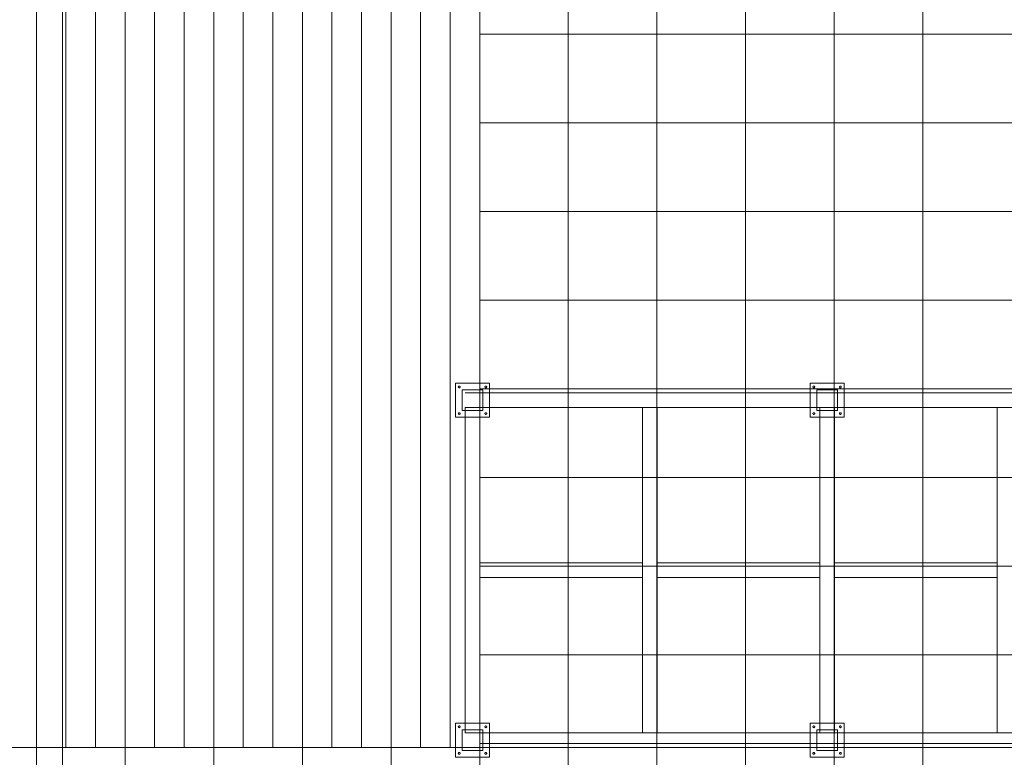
# Model space of a CAD drawing. Extents: x -620 to 300, y 62 to 1112.
# Tile 22 of 88: x -297 to -164, y 263 to 363. Entities that reach past the tile are written whole.
import ezdxf
from ezdxf.lldxf.tags import DXFTag

# ---------------------------------------------------------------- set-up
doc = ezdxf.new("R2010")
doc.units = 0
doc.layers.get('0').update_dxf_attribs({"lineweight": 13})
for name, color, linetype, lineweight in [('60- 61 allgemeine Ausstattung- 4 Terrassen', 7, 'Continuous', 9), ('70 -71 Achsen- 1 Gebäudeachsen', 7, 'STRICHPUNKT2-A06G9RP48I', 18), ('Keine-1', 7, 'Continuous', 15)]:
    doc.layers.add(name, color=color, linetype=linetype, lineweight=lineweight)
tags = doc.linetypes.add('grob-A06G9RP38I', pattern=[14, 3, -8, 3]).pattern_tags.tags
tags[8:9] = [DXFTag(74, 4), DXFTag(75, 0), DXFTag(340, '0'), DXFTag(46, 0.0), DXFTag(50, 0.0), DXFTag(44, 0.0), DXFTag(45, 0.0)]
tags[6:7] = [DXFTag(74, 4), DXFTag(75, 0), DXFTag(340, '0'), DXFTag(46, 0.0), DXFTag(50, 0.0), DXFTag(44, 0.0), DXFTag(45, 0.0)]
tags[4:5] = [DXFTag(74, 4), DXFTag(75, 0), DXFTag(340, '0'), DXFTag(46, 0.0), DXFTag(50, 0.0), DXFTag(44, 0.0), DXFTag(45, 0.0)]
tags = doc.linetypes.add('STRICHPUNKT2-A06G9RP48I', pattern=[12.7, 6.35, -3.175, 0, -3.175]).pattern_tags.tags
tags[10:11] = [DXFTag(74, 4), DXFTag(75, 0), DXFTag(340, '0'), DXFTag(46, 0.0), DXFTag(50, 0.0), DXFTag(44, 0.0), DXFTag(45, 0.0)]
tags[8:9] = [DXFTag(74, 4), DXFTag(75, 0), DXFTag(340, '0'), DXFTag(46, 0.0), DXFTag(50, 0.0), DXFTag(44, 0.0), DXFTag(45, 0.0)]
tags[6:7] = [DXFTag(74, 4), DXFTag(75, 0), DXFTag(340, '0'), DXFTag(46, 0.0), DXFTag(50, 0.0), DXFTag(44, 0.0), DXFTag(45, 0.0)]
tags[4:5] = [DXFTag(74, 4), DXFTag(75, 0), DXFTag(340, '0'), DXFTag(46, 0.0), DXFTag(50, 0.0), DXFTag(44, 0.0), DXFTag(45, 0.0)]

# ---------------------------------------------------------------- blocks, each defined once
blk = doc.blocks.new('Referenz-A06G9RP68I')
at = {"layer": '60- 61 allgemeine Ausstattung- 4 Terrassen', "color": 0, "lineweight": -2}
for p, q in [((-222.73, 214.03), (-222.73, 450.23)), ((-210.73, 214.03), (-210.73, 450.23)), ((-198.73, 214.03), (-198.73, 450.23)), ((-186.73, 214.03), (-186.73, 450.23)), ((-174.73, 214.03), (-174.73, 450.23)), ((-294.73, 264.03), (-294.73, 420.03)), ((-290.73, 264.03), (-290.73, 420.03)), ((-286.73, 264.03), (-286.73, 420.03)), ((-282.73, 264.03), (-282.73, 420.03)), ((-278.73, 264.03), (-278.73, 420.03)), ((-274.73, 264.03), (-274.73, 420.03)), ((-270.73, 264.03), (-270.73, 420.03)), ((-266.73, 264.03), (-266.73, 420.03)), ((-262.73, 264.03), (-262.73, 420.03)), ((-258.73, 264.03), (-258.73, 420.03)), ((-254.73, 264.03), (-254.73, 420.03)), ((-250.73, 264.03), (-250.73, 420.03)), ((-246.73, 264.03), (-246.73, 420.03)), ((-242.73, 264.03), (-242.73, 420.03)), ((-238.73, 264.03), (-238.73, 420.03)), ((-234.73, 264.03), (-234.73, 420.03)), ((-234.7, 420.03), (-234.7, 264.03)), ((-234.7, 360.58), (44.45, 360.58)), ((-234.7, 348.58), (44.45, 348.58)), ((-234.7, 336.58), (44.45, 336.58)), ((-234.7, 324.58), (44.45, 324.58)), ((-237.1, 312.43), (-234.3, 312.43)), ((-237.1, 309.63), (-237.1, 312.43)), ((-234.7, 312.58), (44.45, 312.58)), ((-234.3, 312.43), (-234.3, 309.63)), ((-189.1, 312.43), (-186.3, 312.43)), ((-189.1, 309.63), (-189.1, 312.43)), ((-186.3, 312.43), (-186.3, 309.63)), ((-234.3, 309.63), (-237.1, 309.63)), ((-186.3, 309.63), (-189.1, 309.63)), ((-234.7, 300.58), (44.45, 300.58)), ((-234.7, 288.58), (44.45, 288.58)), ((-234.7, 276.58), (44.45, 276.58)), ((-237.1, 266.43), (-234.3, 266.43)), ((-237.1, 263.63), (-237.1, 266.43)), ((-234.3, 266.43), (-234.3, 263.63)), ((-189.1, 266.43), (-186.3, 266.43)), ((-189.1, 263.63), (-189.1, 266.43)), ((-186.3, 266.43), (-186.3, 263.63)), ((-234.7, 264.03), (-354.7, 264.03)), ((-294.73, 214.03), (-294.73, 264.03)), ((-282.73, 214.03), (-282.73, 264.03)), ((-270.73, 214.03), (-270.73, 264.03)), ((-258.73, 214.03), (-258.73, 264.03)), ((-246.73, 214.03), (-246.73, 264.03)), ((-234.73, 214.03), (-234.73, 264.03)), ((-234.7, 264.58), (44.45, 264.58)), ((-234.3, 263.63), (-237.1, 263.63)), ((-186.3, 263.63), (-189.1, 263.63))]:
    blk.add_line(p, q, dxfattribs=at)
at = {"layer": '60- 61 allgemeine Ausstattung- 4 Terrassen', "color": 0, "linetype": 'grob-A06G9RP38I', "lineweight": -2, "ltscale": 0.13}
for p, q in [((2.9, 312.03), (-236.7, 312.03)), ((-236.7, 310.03), (-236.7, 266.03)), ((-236.7, 310.03), (2.9, 310.03)), ((-234.7, 310.03), (-234.7, 266.03)), ((-212.7, 310.03), (-212.7, 266.03)), ((-210.7, 310.03), (-210.7, 266.03)), ((-188.7, 310.03), (-188.7, 266.03)), ((-186.7, 310.03), (-186.7, 266.03)), ((-164.7, 310.03), (-164.7, 266.03)), ((-212.7, 289.03), (-234.7, 289.03)), ((-188.7, 289.03), (-210.7, 289.03)), ((-164.7, 289.03), (-186.7, 289.03)), ((-212.7, 287.03), (-234.7, 287.03)), ((-188.7, 287.03), (-210.7, 287.03)), ((-164.7, 287.03), (-186.7, 287.03)), ((-236.7, 266.03), (2.9, 266.03)), ((-236.7, 264.03), (2.9, 264.03))]:
    blk.add_line(p, q, dxfattribs=at)
at = {"layer": '70 -71 Achsen- 1 Gebäudeachsen', "color": 0, "linetype": 'STRICHPUNKT2-A06G9RP48I', "lineweight": -2, "ltscale": 0.13}
blk.add_line((-291.18, 1084.55), (-291.18, 85.11), dxfattribs=at)
at = {"layer": 'Keine-1', "color": 0, "linetype": 'grob-A06G9RP38I', "lineweight": -2, "ltscale": 0.13}
for p, q in [((-238, 313.33), (-233.4, 313.33)), ((-238, 308.73), (-238, 313.33)), ((-233.4, 313.33), (-233.4, 308.73)), ((-190, 313.33), (-185.4, 313.33)), ((-190, 308.73), (-190, 313.33)), ((-185.4, 313.33), (-185.4, 308.73)), ((-237.62, 312.85), (-237.61, 312.86)), ((-237.62, 312.83), (-237.62, 312.85)), ((-237.62, 312.82), (-237.62, 312.83)), ((-237.61, 312.81), (-237.62, 312.82)), ((-237.61, 312.88), (-237.6, 312.89)), ((-237.61, 312.87), (-237.61, 312.88)), ((-237.61, 312.86), (-237.61, 312.87)), ((-237.61, 312.8), (-237.61, 312.81)), ((-237.61, 312.79), (-237.61, 312.8)), ((-237.6, 312.78), (-237.61, 312.79)), ((-237.6, 312.9), (-237.59, 312.91)), ((-237.6, 312.89), (-237.6, 312.9)), ((-237.6, 312.77), (-237.6, 312.78)), ((-237.59, 312.76), (-237.6, 312.77)), ((-237.59, 312.91), (-237.58, 312.92)), ((-237.58, 312.75), (-237.59, 312.76)), ((-237.58, 312.92), (-237.57, 312.93)), ((-237.57, 312.74), (-237.58, 312.75)), ((-237.57, 312.93), (-237.56, 312.93)), ((-237.56, 312.73), (-237.57, 312.74)), ((-237.56, 312.93), (-237.55, 312.94)), ((-237.55, 312.73), (-237.56, 312.73)), ((-237.55, 312.94), (-237.54, 312.95)), ((-237.54, 312.72), (-237.55, 312.73)), ((-237.54, 312.95), (-237.53, 312.95)), ((-237.53, 312.72), (-237.54, 312.72)), ((-237.53, 312.95), (-237.52, 312.95)), ((-237.52, 312.72), (-237.53, 312.72)), ((-237.52, 312.95), (-237.51, 312.95)), ((-237.51, 312.71), (-237.52, 312.72)), ((-237.51, 312.95), (-237.5, 312.95)), ((-237.5, 312.71), (-237.51, 312.71)), ((-237.5, 312.95), (-237.49, 312.95)), ((-237.49, 312.71), (-237.5, 312.71)), ((-237.49, 312.95), (-237.47, 312.95)), ((-237.47, 312.72), (-237.49, 312.71)), ((-237.47, 312.95), (-237.46, 312.95)), ((-237.46, 312.72), (-237.47, 312.72)), ((-237.46, 312.95), (-237.45, 312.95)), ((-237.45, 312.72), (-237.46, 312.72)), ((-237.45, 312.95), (-237.44, 312.94)), ((-237.44, 312.73), (-237.45, 312.72)), ((-237.44, 312.94), (-237.43, 312.93)), ((-237.43, 312.73), (-237.44, 312.73)), ((-237.43, 312.93), (-237.42, 312.93)), ((-237.42, 312.74), (-237.43, 312.73)), ((-237.42, 312.93), (-237.41, 312.92)), ((-237.41, 312.75), (-237.42, 312.74)), ((-237.41, 312.92), (-237.4, 312.91)), ((-237.4, 312.76), (-237.41, 312.75)), ((-237.4, 312.91), (-237.4, 312.9)), ((-237.4, 312.9), (-237.39, 312.89)), ((-237.39, 312.78), (-237.4, 312.77)), ((-237.4, 312.77), (-237.4, 312.76)), ((-237.39, 312.89), (-237.39, 312.88)), ((-237.39, 312.88), (-237.38, 312.87)), ((-237.38, 312.8), (-237.39, 312.79)), ((-237.39, 312.79), (-237.39, 312.78)), ((-237.38, 312.87), (-237.38, 312.86)), ((-237.38, 312.86), (-237.38, 312.85)), ((-237.38, 312.85), (-237.38, 312.83)), ((-237.38, 312.83), (-237.38, 312.82)), ((-237.38, 312.82), (-237.38, 312.81)), ((-237.38, 312.81), (-237.38, 312.8)), ((-234.02, 312.85), (-234.01, 312.86)), ((-234.02, 312.83), (-234.02, 312.85)), ((-234.02, 312.82), (-234.02, 312.83)), ((-234.01, 312.81), (-234.02, 312.82)), ((-234.01, 312.88), (-234, 312.89)), ((-234.01, 312.87), (-234.01, 312.88)), ((-234.01, 312.86), (-234.01, 312.87)), ((-234.01, 312.8), (-234.01, 312.81)), ((-234.01, 312.79), (-234.01, 312.8)), ((-234, 312.78), (-234.01, 312.79)), ((-234, 312.9), (-233.99, 312.91)), ((-234, 312.89), (-234, 312.9)), ((-234, 312.77), (-234, 312.78)), ((-233.99, 312.76), (-234, 312.77)), ((-233.99, 312.91), (-233.98, 312.92)), ((-233.98, 312.75), (-233.99, 312.76)), ((-233.98, 312.92), (-233.97, 312.93)), ((-233.97, 312.74), (-233.98, 312.75)), ((-233.97, 312.93), (-233.96, 312.93)), ((-233.96, 312.73), (-233.97, 312.74)), ((-233.96, 312.93), (-233.95, 312.94)), ((-233.95, 312.73), (-233.96, 312.73)), ((-233.95, 312.94), (-233.94, 312.95)), ((-233.94, 312.72), (-233.95, 312.73)), ((-233.94, 312.95), (-233.93, 312.95)), ((-233.93, 312.72), (-233.94, 312.72)), ((-233.93, 312.95), (-233.92, 312.95)), ((-233.92, 312.72), (-233.93, 312.72)), ((-233.92, 312.95), (-233.91, 312.95)), ((-233.91, 312.71), (-233.92, 312.72)), ((-233.91, 312.95), (-233.9, 312.95)), ((-233.9, 312.71), (-233.91, 312.71)), ((-233.9, 312.95), (-233.89, 312.95)), ((-233.89, 312.71), (-233.9, 312.71)), ((-233.89, 312.95), (-233.87, 312.95)), ((-233.87, 312.72), (-233.89, 312.71)), ((-233.87, 312.95), (-233.86, 312.95)), ((-233.86, 312.72), (-233.87, 312.72)), ((-233.86, 312.95), (-233.85, 312.95)), ((-233.85, 312.72), (-233.86, 312.72)), ((-233.85, 312.95), (-233.84, 312.94)), ((-233.84, 312.73), (-233.85, 312.72)), ((-233.84, 312.94), (-233.83, 312.93)), ((-233.83, 312.73), (-233.84, 312.73)), ((-233.83, 312.93), (-233.82, 312.93)), ((-233.82, 312.74), (-233.83, 312.73)), ((-233.82, 312.93), (-233.81, 312.92)), ((-233.81, 312.75), (-233.82, 312.74)), ((-233.81, 312.92), (-233.8, 312.91)), ((-233.8, 312.76), (-233.81, 312.75)), ((-233.8, 312.91), (-233.8, 312.9)), ((-233.8, 312.9), (-233.79, 312.89)), ((-233.79, 312.78), (-233.8, 312.77)), ((-233.8, 312.77), (-233.8, 312.76)), ((-233.79, 312.89), (-233.79, 312.88)), ((-233.79, 312.88), (-233.78, 312.87)), ((-233.78, 312.8), (-233.79, 312.79)), ((-233.79, 312.79), (-233.79, 312.78)), ((-233.78, 312.87), (-233.78, 312.86)), ((-233.78, 312.86), (-233.78, 312.85)), ((-233.78, 312.85), (-233.78, 312.83)), ((-233.78, 312.83), (-233.78, 312.82)), ((-233.78, 312.82), (-233.78, 312.81)), ((-233.78, 312.81), (-233.78, 312.8)), ((-189.62, 312.85), (-189.61, 312.86)), ((-189.62, 312.83), (-189.62, 312.85)), ((-189.62, 312.82), (-189.62, 312.83)), ((-189.61, 312.81), (-189.62, 312.82)), ((-189.61, 312.88), (-189.6, 312.89)), ((-189.61, 312.87), (-189.61, 312.88)), ((-189.61, 312.86), (-189.61, 312.87)), ((-189.61, 312.8), (-189.61, 312.81)), ((-189.61, 312.79), (-189.61, 312.8)), ((-189.6, 312.78), (-189.61, 312.79)), ((-189.6, 312.9), (-189.59, 312.91)), ((-189.6, 312.89), (-189.6, 312.9)), ((-189.6, 312.77), (-189.6, 312.78)), ((-189.59, 312.76), (-189.6, 312.77)), ((-189.59, 312.91), (-189.58, 312.92)), ((-189.58, 312.75), (-189.59, 312.76)), ((-189.58, 312.92), (-189.57, 312.93)), ((-189.57, 312.74), (-189.58, 312.75)), ((-189.57, 312.93), (-189.56, 312.93)), ((-189.56, 312.73), (-189.57, 312.74)), ((-189.56, 312.93), (-189.55, 312.94)), ((-189.55, 312.73), (-189.56, 312.73)), ((-189.55, 312.94), (-189.54, 312.95)), ((-189.54, 312.72), (-189.55, 312.73)), ((-189.54, 312.95), (-189.53, 312.95)), ((-189.53, 312.72), (-189.54, 312.72)), ((-189.53, 312.95), (-189.52, 312.95)), ((-189.52, 312.72), (-189.53, 312.72)), ((-189.52, 312.95), (-189.51, 312.95)), ((-189.51, 312.71), (-189.52, 312.72)), ((-189.51, 312.95), (-189.5, 312.95)), ((-189.5, 312.71), (-189.51, 312.71)), ((-189.5, 312.95), (-189.49, 312.95)), ((-189.49, 312.71), (-189.5, 312.71)), ((-189.49, 312.95), (-189.47, 312.95)), ((-189.47, 312.72), (-189.49, 312.71)), ((-189.47, 312.95), (-189.46, 312.95)), ((-189.46, 312.72), (-189.47, 312.72)), ((-189.46, 312.95), (-189.45, 312.95)), ((-189.45, 312.72), (-189.46, 312.72)), ((-189.45, 312.95), (-189.44, 312.94)), ((-189.44, 312.73), (-189.45, 312.72)), ((-189.44, 312.94), (-189.43, 312.93)), ((-189.43, 312.73), (-189.44, 312.73)), ((-189.43, 312.93), (-189.42, 312.93)), ((-189.42, 312.74), (-189.43, 312.73)), ((-189.42, 312.93), (-189.41, 312.92)), ((-189.41, 312.75), (-189.42, 312.74)), ((-189.41, 312.92), (-189.4, 312.91)), ((-189.4, 312.76), (-189.41, 312.75)), ((-189.4, 312.91), (-189.4, 312.9)), ((-189.4, 312.9), (-189.39, 312.89)), ((-189.39, 312.78), (-189.4, 312.77)), ((-189.4, 312.77), (-189.4, 312.76)), ((-189.39, 312.89), (-189.39, 312.88)), ((-189.39, 312.88), (-189.38, 312.87)), ((-189.38, 312.8), (-189.39, 312.79)), ((-189.39, 312.79), (-189.39, 312.78)), ((-189.38, 312.87), (-189.38, 312.86)), ((-189.38, 312.86), (-189.38, 312.85)), ((-189.38, 312.85), (-189.38, 312.83)), ((-189.38, 312.83), (-189.38, 312.82)), ((-189.38, 312.82), (-189.38, 312.81)), ((-189.38, 312.81), (-189.38, 312.8)), ((-186.02, 312.85), (-186.01, 312.86)), ((-186.02, 312.83), (-186.02, 312.85)), ((-186.02, 312.82), (-186.02, 312.83)), ((-186.01, 312.81), (-186.02, 312.82)), ((-186.01, 312.88), (-186, 312.89)), ((-186.01, 312.87), (-186.01, 312.88)), ((-186.01, 312.86), (-186.01, 312.87)), ((-186.01, 312.8), (-186.01, 312.81)), ((-186.01, 312.79), (-186.01, 312.8)), ((-186, 312.78), (-186.01, 312.79)), ((-186, 312.9), (-185.99, 312.91)), ((-186, 312.89), (-186, 312.9)), ((-186, 312.77), (-186, 312.78)), ((-185.99, 312.76), (-186, 312.77)), ((-185.99, 312.91), (-185.98, 312.92)), ((-185.98, 312.75), (-185.99, 312.76)), ((-185.98, 312.92), (-185.97, 312.93)), ((-185.97, 312.74), (-185.98, 312.75)), ((-185.97, 312.93), (-185.96, 312.93)), ((-185.96, 312.73), (-185.97, 312.74)), ((-185.96, 312.93), (-185.95, 312.94)), ((-185.95, 312.73), (-185.96, 312.73)), ((-185.95, 312.94), (-185.94, 312.95)), ((-185.94, 312.72), (-185.95, 312.73)), ((-185.94, 312.95), (-185.93, 312.95)), ((-185.93, 312.72), (-185.94, 312.72)), ((-185.93, 312.95), (-185.92, 312.95)), ((-185.92, 312.72), (-185.93, 312.72)), ((-185.92, 312.95), (-185.91, 312.95)), ((-185.91, 312.71), (-185.92, 312.72)), ((-185.91, 312.95), (-185.9, 312.95)), ((-185.9, 312.71), (-185.91, 312.71)), ((-185.9, 312.95), (-185.89, 312.95)), ((-185.89, 312.71), (-185.9, 312.71)), ((-185.89, 312.95), (-185.87, 312.95)), ((-185.87, 312.72), (-185.89, 312.71)), ((-185.87, 312.95), (-185.86, 312.95)), ((-185.86, 312.72), (-185.87, 312.72)), ((-185.86, 312.95), (-185.85, 312.95)), ((-185.85, 312.72), (-185.86, 312.72)), ((-185.85, 312.95), (-185.84, 312.94)), ((-185.84, 312.73), (-185.85, 312.72)), ((-185.84, 312.94), (-185.83, 312.93)), ((-185.83, 312.73), (-185.84, 312.73)), ((-185.83, 312.93), (-185.82, 312.93)), ((-185.82, 312.74), (-185.83, 312.73)), ((-185.82, 312.93), (-185.81, 312.92)), ((-185.81, 312.75), (-185.82, 312.74)), ((-185.81, 312.92), (-185.8, 312.91)), ((-185.8, 312.76), (-185.81, 312.75)), ((-185.8, 312.91), (-185.8, 312.9)), ((-185.8, 312.9), (-185.79, 312.89)), ((-185.79, 312.78), (-185.8, 312.77)), ((-185.8, 312.77), (-185.8, 312.76)), ((-185.79, 312.89), (-185.79, 312.88)), ((-185.79, 312.88), (-185.78, 312.87)), ((-185.78, 312.8), (-185.79, 312.79)), ((-185.79, 312.79), (-185.79, 312.78)), ((-185.78, 312.87), (-185.78, 312.86)), ((-185.78, 312.86), (-185.78, 312.85)), ((-185.78, 312.85), (-185.78, 312.83)), ((-185.78, 312.83), (-185.78, 312.82)), ((-185.78, 312.82), (-185.78, 312.81)), ((-185.78, 312.81), (-185.78, 312.8)), ((-237.62, 309.25), (-237.61, 309.26)), ((-237.62, 309.23), (-237.62, 309.25)), ((-237.62, 309.22), (-237.62, 309.23)), ((-237.61, 309.21), (-237.62, 309.22)), ((-237.61, 309.28), (-237.6, 309.29)), ((-237.61, 309.27), (-237.61, 309.28)), ((-237.61, 309.26), (-237.61, 309.27)), ((-237.6, 309.3), (-237.59, 309.31)), ((-237.6, 309.29), (-237.6, 309.3)), ((-237.59, 309.31), (-237.58, 309.32)), ((-237.58, 309.32), (-237.57, 309.33)), ((-237.57, 309.33), (-237.56, 309.33)), ((-237.56, 309.33), (-237.55, 309.34)), ((-237.55, 309.34), (-237.54, 309.35)), ((-237.54, 309.35), (-237.53, 309.35)), ((-237.53, 309.35), (-237.52, 309.35)), ((-237.52, 309.35), (-237.51, 309.35)), ((-237.51, 309.35), (-237.5, 309.35)), ((-237.5, 309.35), (-237.49, 309.35)), ((-237.49, 309.35), (-237.47, 309.35)), ((-237.47, 309.35), (-237.46, 309.35)), ((-237.46, 309.35), (-237.45, 309.35)), ((-237.45, 309.35), (-237.44, 309.34)), ((-237.44, 309.34), (-237.43, 309.33)), ((-237.43, 309.33), (-237.42, 309.33)), ((-237.42, 309.33), (-237.41, 309.32)), ((-237.41, 309.32), (-237.4, 309.31)), ((-237.4, 309.31), (-237.4, 309.3)), ((-237.4, 309.3), (-237.39, 309.29)), ((-237.39, 309.29), (-237.39, 309.28)), ((-237.39, 309.28), (-237.38, 309.27)), ((-237.38, 309.27), (-237.38, 309.26)), ((-237.38, 309.26), (-237.38, 309.25)), ((-237.38, 309.25), (-237.38, 309.23)), ((-237.38, 309.23), (-237.38, 309.22)), ((-237.38, 309.22), (-237.38, 309.21)), ((-234.02, 309.25), (-234.01, 309.26)), ((-234.02, 309.23), (-234.02, 309.25)), ((-234.02, 309.22), (-234.02, 309.23)), ((-234.01, 309.21), (-234.02, 309.22)), ((-234.01, 309.28), (-234, 309.29)), ((-234.01, 309.27), (-234.01, 309.28)), ((-234.01, 309.26), (-234.01, 309.27)), ((-234, 309.3), (-233.99, 309.31)), ((-234, 309.29), (-234, 309.3)), ((-233.99, 309.31), (-233.98, 309.32)), ((-233.98, 309.32), (-233.97, 309.33)), ((-233.97, 309.33), (-233.96, 309.33)), ((-233.96, 309.33), (-233.95, 309.34)), ((-233.95, 309.34), (-233.94, 309.35)), ((-233.94, 309.35), (-233.93, 309.35)), ((-233.93, 309.35), (-233.92, 309.35)), ((-233.92, 309.35), (-233.91, 309.35)), ((-233.91, 309.35), (-233.9, 309.35)), ((-233.9, 309.35), (-233.89, 309.35)), ((-233.89, 309.35), (-233.87, 309.35)), ((-233.87, 309.35), (-233.86, 309.35)), ((-233.86, 309.35), (-233.85, 309.35)), ((-233.85, 309.35), (-233.84, 309.34)), ((-233.84, 309.34), (-233.83, 309.33)), ((-233.83, 309.33), (-233.82, 309.33)), ((-233.82, 309.33), (-233.81, 309.32)), ((-233.81, 309.32), (-233.8, 309.31)), ((-233.8, 309.31), (-233.8, 309.3)), ((-233.8, 309.3), (-233.79, 309.29)), ((-233.79, 309.29), (-233.79, 309.28)), ((-233.79, 309.28), (-233.78, 309.27)), ((-233.78, 309.27), (-233.78, 309.26)), ((-233.78, 309.26), (-233.78, 309.25)), ((-233.78, 309.25), (-233.78, 309.23)), ((-233.78, 309.23), (-233.78, 309.22)), ((-233.78, 309.22), (-233.78, 309.21)), ((-189.62, 309.25), (-189.61, 309.26)), ((-189.62, 309.23), (-189.62, 309.25)), ((-189.62, 309.22), (-189.62, 309.23)), ((-189.61, 309.21), (-189.62, 309.22)), ((-189.61, 309.28), (-189.6, 309.29)), ((-189.61, 309.27), (-189.61, 309.28)), ((-189.61, 309.26), (-189.61, 309.27)), ((-189.6, 309.3), (-189.59, 309.31)), ((-189.6, 309.29), (-189.6, 309.3)), ((-189.59, 309.31), (-189.58, 309.32)), ((-189.58, 309.32), (-189.57, 309.33)), ((-189.57, 309.33), (-189.56, 309.33)), ((-189.56, 309.33), (-189.55, 309.34)), ((-189.55, 309.34), (-189.54, 309.35)), ((-189.54, 309.35), (-189.53, 309.35)), ((-189.53, 309.35), (-189.52, 309.35)), ((-189.52, 309.35), (-189.51, 309.35)), ((-189.51, 309.35), (-189.5, 309.35)), ((-189.5, 309.35), (-189.49, 309.35)), ((-189.49, 309.35), (-189.47, 309.35)), ((-189.47, 309.35), (-189.46, 309.35)), ((-189.46, 309.35), (-189.45, 309.35)), ((-189.45, 309.35), (-189.44, 309.34)), ((-189.44, 309.34), (-189.43, 309.33)), ((-189.43, 309.33), (-189.42, 309.33)), ((-189.42, 309.33), (-189.41, 309.32)), ((-189.41, 309.32), (-189.4, 309.31)), ((-189.4, 309.31), (-189.4, 309.3)), ((-189.4, 309.3), (-189.39, 309.29)), ((-189.39, 309.29), (-189.39, 309.28)), ((-189.39, 309.28), (-189.38, 309.27)), ((-189.38, 309.27), (-189.38, 309.26)), ((-189.38, 309.26), (-189.38, 309.25)), ((-189.38, 309.25), (-189.38, 309.23)), ((-189.38, 309.23), (-189.38, 309.22)), ((-189.38, 309.22), (-189.38, 309.21)), ((-186.02, 309.25), (-186.01, 309.26)), ((-186.02, 309.23), (-186.02, 309.25)), ((-186.02, 309.22), (-186.02, 309.23)), ((-186.01, 309.21), (-186.02, 309.22)), ((-186.01, 309.28), (-186, 309.29)), ((-186.01, 309.27), (-186.01, 309.28)), ((-186.01, 309.26), (-186.01, 309.27)), ((-186, 309.3), (-185.99, 309.31)), ((-186, 309.29), (-186, 309.3)), ((-185.99, 309.31), (-185.98, 309.32)), ((-185.98, 309.32), (-185.97, 309.33)), ((-185.97, 309.33), (-185.96, 309.33)), ((-185.96, 309.33), (-185.95, 309.34)), ((-185.95, 309.34), (-185.94, 309.35)), ((-185.94, 309.35), (-185.93, 309.35)), ((-185.93, 309.35), (-185.92, 309.35)), ((-185.92, 309.35), (-185.91, 309.35)), ((-185.91, 309.35), (-185.9, 309.35)), ((-185.9, 309.35), (-185.89, 309.35)), ((-185.89, 309.35), (-185.87, 309.35)), ((-185.87, 309.35), (-185.86, 309.35)), ((-185.86, 309.35), (-185.85, 309.35)), ((-185.85, 309.35), (-185.84, 309.34)), ((-185.84, 309.34), (-185.83, 309.33)), ((-185.83, 309.33), (-185.82, 309.33)), ((-185.82, 309.33), (-185.81, 309.32)), ((-185.81, 309.32), (-185.8, 309.31)), ((-185.8, 309.31), (-185.8, 309.3)), ((-185.8, 309.3), (-185.79, 309.29)), ((-185.79, 309.29), (-185.79, 309.28)), ((-185.79, 309.28), (-185.78, 309.27)), ((-185.78, 309.27), (-185.78, 309.26)), ((-185.78, 309.26), (-185.78, 309.25)), ((-185.78, 309.25), (-185.78, 309.23)), ((-185.78, 309.23), (-185.78, 309.22)), ((-185.78, 309.22), (-185.78, 309.21)), ((-233.4, 308.73), (-238, 308.73)), ((-237.61, 309.2), (-237.61, 309.21)), ((-237.61, 309.19), (-237.61, 309.2)), ((-237.6, 309.18), (-237.61, 309.19)), ((-237.6, 309.17), (-237.6, 309.18)), ((-237.59, 309.16), (-237.6, 309.17)), ((-237.58, 309.15), (-237.59, 309.16)), ((-237.57, 309.14), (-237.58, 309.15)), ((-237.56, 309.13), (-237.57, 309.14)), ((-237.55, 309.13), (-237.56, 309.13)), ((-237.54, 309.12), (-237.55, 309.13)), ((-237.53, 309.12), (-237.54, 309.12)), ((-237.52, 309.12), (-237.53, 309.12)), ((-237.51, 309.11), (-237.52, 309.12)), ((-237.5, 309.11), (-237.51, 309.11)), ((-237.49, 309.11), (-237.5, 309.11)), ((-237.47, 309.12), (-237.49, 309.11)), ((-237.46, 309.12), (-237.47, 309.12)), ((-237.45, 309.12), (-237.46, 309.12)), ((-237.44, 309.13), (-237.45, 309.12)), ((-237.43, 309.13), (-237.44, 309.13)), ((-237.42, 309.14), (-237.43, 309.13)), ((-237.41, 309.15), (-237.42, 309.14)), ((-237.4, 309.16), (-237.41, 309.15)), ((-237.39, 309.18), (-237.4, 309.17)), ((-237.4, 309.17), (-237.4, 309.16)), ((-237.38, 309.2), (-237.39, 309.19)), ((-237.39, 309.19), (-237.39, 309.18)), ((-237.38, 309.21), (-237.38, 309.2)), ((-234.01, 309.2), (-234.01, 309.21)), ((-234.01, 309.19), (-234.01, 309.2)), ((-234, 309.18), (-234.01, 309.19)), ((-234, 309.17), (-234, 309.18)), ((-233.99, 309.16), (-234, 309.17)), ((-233.98, 309.15), (-233.99, 309.16)), ((-233.97, 309.14), (-233.98, 309.15)), ((-233.96, 309.13), (-233.97, 309.14)), ((-233.95, 309.13), (-233.96, 309.13)), ((-233.94, 309.12), (-233.95, 309.13)), ((-233.93, 309.12), (-233.94, 309.12)), ((-233.92, 309.12), (-233.93, 309.12)), ((-233.91, 309.11), (-233.92, 309.12)), ((-233.9, 309.11), (-233.91, 309.11)), ((-233.89, 309.11), (-233.9, 309.11)), ((-233.87, 309.12), (-233.89, 309.11)), ((-233.86, 309.12), (-233.87, 309.12)), ((-233.85, 309.12), (-233.86, 309.12)), ((-233.84, 309.13), (-233.85, 309.12)), ((-233.83, 309.13), (-233.84, 309.13)), ((-233.82, 309.14), (-233.83, 309.13)), ((-233.81, 309.15), (-233.82, 309.14)), ((-233.8, 309.16), (-233.81, 309.15)), ((-233.79, 309.18), (-233.8, 309.17)), ((-233.8, 309.17), (-233.8, 309.16)), ((-233.78, 309.2), (-233.79, 309.19)), ((-233.79, 309.19), (-233.79, 309.18)), ((-233.78, 309.21), (-233.78, 309.2)), ((-185.4, 308.73), (-190, 308.73)), ((-189.61, 309.2), (-189.61, 309.21)), ((-189.61, 309.19), (-189.61, 309.2)), ((-189.6, 309.18), (-189.61, 309.19)), ((-189.6, 309.17), (-189.6, 309.18)), ((-189.59, 309.16), (-189.6, 309.17)), ((-189.58, 309.15), (-189.59, 309.16)), ((-189.57, 309.14), (-189.58, 309.15)), ((-189.56, 309.13), (-189.57, 309.14)), ((-189.55, 309.13), (-189.56, 309.13)), ((-189.54, 309.12), (-189.55, 309.13)), ((-189.53, 309.12), (-189.54, 309.12)), ((-189.52, 309.12), (-189.53, 309.12)), ((-189.51, 309.11), (-189.52, 309.12)), ((-189.5, 309.11), (-189.51, 309.11)), ((-189.49, 309.11), (-189.5, 309.11)), ((-189.47, 309.12), (-189.49, 309.11)), ((-189.46, 309.12), (-189.47, 309.12)), ((-189.45, 309.12), (-189.46, 309.12)), ((-189.44, 309.13), (-189.45, 309.12)), ((-189.43, 309.13), (-189.44, 309.13)), ((-189.42, 309.14), (-189.43, 309.13)), ((-189.41, 309.15), (-189.42, 309.14)), ((-189.4, 309.16), (-189.41, 309.15)), ((-189.39, 309.18), (-189.4, 309.17)), ((-189.4, 309.17), (-189.4, 309.16)), ((-189.38, 309.2), (-189.39, 309.19)), ((-189.39, 309.19), (-189.39, 309.18)), ((-189.38, 309.21), (-189.38, 309.2)), ((-186.01, 309.2), (-186.01, 309.21)), ((-186.01, 309.19), (-186.01, 309.2)), ((-186, 309.18), (-186.01, 309.19)), ((-186, 309.17), (-186, 309.18)), ((-185.99, 309.16), (-186, 309.17)), ((-185.98, 309.15), (-185.99, 309.16)), ((-185.97, 309.14), (-185.98, 309.15)), ((-185.96, 309.13), (-185.97, 309.14)), ((-185.95, 309.13), (-185.96, 309.13)), ((-185.94, 309.12), (-185.95, 309.13)), ((-185.93, 309.12), (-185.94, 309.12)), ((-185.92, 309.12), (-185.93, 309.12)), ((-185.91, 309.11), (-185.92, 309.12)), ((-185.9, 309.11), (-185.91, 309.11)), ((-185.89, 309.11), (-185.9, 309.11)), ((-185.87, 309.12), (-185.89, 309.11)), ((-185.86, 309.12), (-185.87, 309.12)), ((-185.85, 309.12), (-185.86, 309.12)), ((-185.84, 309.13), (-185.85, 309.12)), ((-185.83, 309.13), (-185.84, 309.13)), ((-185.82, 309.14), (-185.83, 309.13)), ((-185.81, 309.15), (-185.82, 309.14)), ((-185.8, 309.16), (-185.81, 309.15)), ((-185.79, 309.18), (-185.8, 309.17)), ((-185.8, 309.17), (-185.8, 309.16)), ((-185.78, 309.2), (-185.79, 309.19)), ((-185.79, 309.19), (-185.79, 309.18)), ((-185.78, 309.21), (-185.78, 309.2)), ((-238, 267.33), (-233.4, 267.33)), ((-238, 262.73), (-238, 267.33)), ((-237.62, 266.85), (-237.61, 266.86)), ((-237.62, 266.83), (-237.62, 266.85)), ((-237.62, 266.82), (-237.62, 266.83)), ((-237.61, 266.81), (-237.62, 266.82)), ((-237.61, 266.88), (-237.6, 266.89)), ((-237.61, 266.87), (-237.61, 266.88)), ((-237.61, 266.86), (-237.61, 266.87)), ((-237.61, 266.8), (-237.61, 266.81)), ((-237.61, 266.79), (-237.61, 266.8)), ((-237.6, 266.78), (-237.61, 266.79)), ((-237.6, 266.9), (-237.59, 266.91)), ((-237.6, 266.89), (-237.6, 266.9)), ((-237.6, 266.77), (-237.6, 266.78)), ((-237.59, 266.76), (-237.6, 266.77)), ((-237.59, 266.91), (-237.58, 266.92)), ((-237.58, 266.75), (-237.59, 266.76)), ((-237.58, 266.92), (-237.57, 266.93)), ((-237.57, 266.74), (-237.58, 266.75)), ((-237.57, 266.93), (-237.56, 266.93)), ((-237.56, 266.73), (-237.57, 266.74)), ((-237.56, 266.93), (-237.55, 266.94)), ((-237.55, 266.73), (-237.56, 266.73)), ((-237.55, 266.94), (-237.54, 266.95)), ((-237.54, 266.72), (-237.55, 266.73)), ((-237.54, 266.95), (-237.53, 266.95)), ((-237.53, 266.72), (-237.54, 266.72)), ((-237.53, 266.95), (-237.52, 266.95)), ((-237.52, 266.72), (-237.53, 266.72)), ((-237.52, 266.95), (-237.51, 266.95)), ((-237.51, 266.71), (-237.52, 266.72)), ((-237.51, 266.95), (-237.5, 266.95)), ((-237.5, 266.71), (-237.51, 266.71)), ((-237.5, 266.95), (-237.49, 266.95)), ((-237.49, 266.71), (-237.5, 266.71)), ((-237.49, 266.95), (-237.47, 266.95)), ((-237.47, 266.72), (-237.49, 266.71)), ((-237.47, 266.95), (-237.46, 266.95)), ((-237.46, 266.72), (-237.47, 266.72)), ((-237.46, 266.95), (-237.45, 266.95)), ((-237.45, 266.72), (-237.46, 266.72)), ((-237.45, 266.95), (-237.44, 266.94)), ((-237.44, 266.73), (-237.45, 266.72)), ((-237.44, 266.94), (-237.43, 266.93)), ((-237.43, 266.73), (-237.44, 266.73)), ((-237.43, 266.93), (-237.42, 266.93)), ((-237.42, 266.74), (-237.43, 266.73)), ((-237.42, 266.93), (-237.41, 266.92)), ((-237.41, 266.75), (-237.42, 266.74)), ((-237.41, 266.92), (-237.4, 266.91)), ((-237.4, 266.76), (-237.41, 266.75)), ((-237.4, 266.91), (-237.4, 266.9)), ((-237.4, 266.9), (-237.39, 266.89)), ((-237.39, 266.78), (-237.4, 266.77)), ((-237.4, 266.77), (-237.4, 266.76)), ((-237.39, 266.89), (-237.39, 266.88)), ((-237.39, 266.88), (-237.38, 266.87)), ((-237.38, 266.8), (-237.39, 266.79)), ((-237.39, 266.79), (-237.39, 266.78)), ((-237.38, 266.87), (-237.38, 266.86)), ((-237.38, 266.86), (-237.38, 266.85)), ((-237.38, 266.85), (-237.38, 266.83)), ((-237.38, 266.83), (-237.38, 266.82)), ((-237.38, 266.82), (-237.38, 266.81)), ((-237.38, 266.81), (-237.38, 266.8)), ((-234.02, 266.85), (-234.01, 266.86)), ((-234.02, 266.83), (-234.02, 266.85)), ((-234.02, 266.82), (-234.02, 266.83)), ((-234.01, 266.81), (-234.02, 266.82)), ((-234.01, 266.88), (-234, 266.89)), ((-234.01, 266.87), (-234.01, 266.88)), ((-234.01, 266.86), (-234.01, 266.87)), ((-234.01, 266.8), (-234.01, 266.81)), ((-234.01, 266.79), (-234.01, 266.8)), ((-234, 266.78), (-234.01, 266.79)), ((-234, 266.9), (-233.99, 266.91)), ((-234, 266.89), (-234, 266.9)), ((-234, 266.77), (-234, 266.78)), ((-233.99, 266.76), (-234, 266.77)), ((-233.99, 266.91), (-233.98, 266.92)), ((-233.98, 266.75), (-233.99, 266.76)), ((-233.98, 266.92), (-233.97, 266.93)), ((-233.97, 266.74), (-233.98, 266.75)), ((-233.97, 266.93), (-233.96, 266.93)), ((-233.96, 266.73), (-233.97, 266.74)), ((-233.96, 266.93), (-233.95, 266.94)), ((-233.95, 266.73), (-233.96, 266.73)), ((-233.95, 266.94), (-233.94, 266.95)), ((-233.94, 266.72), (-233.95, 266.73)), ((-233.94, 266.95), (-233.93, 266.95)), ((-233.93, 266.72), (-233.94, 266.72)), ((-233.93, 266.95), (-233.92, 266.95)), ((-233.92, 266.72), (-233.93, 266.72)), ((-233.92, 266.95), (-233.91, 266.95)), ((-233.91, 266.71), (-233.92, 266.72)), ((-233.91, 266.95), (-233.9, 266.95)), ((-233.9, 266.71), (-233.91, 266.71)), ((-233.9, 266.95), (-233.89, 266.95)), ((-233.89, 266.71), (-233.9, 266.71)), ((-233.89, 266.95), (-233.87, 266.95)), ((-233.87, 266.72), (-233.89, 266.71)), ((-233.87, 266.95), (-233.86, 266.95)), ((-233.86, 266.72), (-233.87, 266.72)), ((-233.86, 266.95), (-233.85, 266.95)), ((-233.85, 266.72), (-233.86, 266.72)), ((-233.85, 266.95), (-233.84, 266.94)), ((-233.84, 266.73), (-233.85, 266.72)), ((-233.84, 266.94), (-233.83, 266.93)), ((-233.83, 266.73), (-233.84, 266.73)), ((-233.83, 266.93), (-233.82, 266.93)), ((-233.82, 266.74), (-233.83, 266.73)), ((-233.82, 266.93), (-233.81, 266.92)), ((-233.81, 266.75), (-233.82, 266.74)), ((-233.81, 266.92), (-233.8, 266.91)), ((-233.8, 266.76), (-233.81, 266.75)), ((-233.8, 266.91), (-233.8, 266.9)), ((-233.8, 266.9), (-233.79, 266.89)), ((-233.79, 266.78), (-233.8, 266.77)), ((-233.8, 266.77), (-233.8, 266.76)), ((-233.79, 266.89), (-233.79, 266.88)), ((-233.79, 266.88), (-233.78, 266.87)), ((-233.78, 266.8), (-233.79, 266.79)), ((-233.79, 266.79), (-233.79, 266.78)), ((-233.78, 266.87), (-233.78, 266.86)), ((-233.78, 266.86), (-233.78, 266.85)), ((-233.78, 266.85), (-233.78, 266.83)), ((-233.78, 266.83), (-233.78, 266.82)), ((-233.78, 266.82), (-233.78, 266.81)), ((-233.78, 266.81), (-233.78, 266.8)), ((-233.4, 267.33), (-233.4, 262.73)), ((-190, 267.33), (-185.4, 267.33)), ((-190, 262.73), (-190, 267.33)), ((-189.62, 266.85), (-189.61, 266.86)), ((-189.62, 266.83), (-189.62, 266.85)), ((-189.62, 266.82), (-189.62, 266.83)), ((-189.61, 266.81), (-189.62, 266.82)), ((-189.61, 266.88), (-189.6, 266.89)), ((-189.61, 266.87), (-189.61, 266.88)), ((-189.61, 266.86), (-189.61, 266.87)), ((-189.61, 266.8), (-189.61, 266.81)), ((-189.61, 266.79), (-189.61, 266.8)), ((-189.6, 266.78), (-189.61, 266.79)), ((-189.6, 266.9), (-189.59, 266.91)), ((-189.6, 266.89), (-189.6, 266.9)), ((-189.6, 266.77), (-189.6, 266.78)), ((-189.59, 266.76), (-189.6, 266.77)), ((-189.59, 266.91), (-189.58, 266.92)), ((-189.58, 266.75), (-189.59, 266.76)), ((-189.58, 266.92), (-189.57, 266.93)), ((-189.57, 266.74), (-189.58, 266.75)), ((-189.57, 266.93), (-189.56, 266.93)), ((-189.56, 266.73), (-189.57, 266.74)), ((-189.56, 266.93), (-189.55, 266.94)), ((-189.55, 266.73), (-189.56, 266.73)), ((-189.55, 266.94), (-189.54, 266.95)), ((-189.54, 266.72), (-189.55, 266.73)), ((-189.54, 266.95), (-189.53, 266.95)), ((-189.53, 266.72), (-189.54, 266.72)), ((-189.53, 266.95), (-189.52, 266.95)), ((-189.52, 266.72), (-189.53, 266.72)), ((-189.52, 266.95), (-189.51, 266.95)), ((-189.51, 266.71), (-189.52, 266.72)), ((-189.51, 266.95), (-189.5, 266.95)), ((-189.5, 266.71), (-189.51, 266.71)), ((-189.5, 266.95), (-189.49, 266.95)), ((-189.49, 266.71), (-189.5, 266.71)), ((-189.49, 266.95), (-189.47, 266.95)), ((-189.47, 266.72), (-189.49, 266.71)), ((-189.47, 266.95), (-189.46, 266.95)), ((-189.46, 266.72), (-189.47, 266.72)), ((-189.46, 266.95), (-189.45, 266.95)), ((-189.45, 266.72), (-189.46, 266.72)), ((-189.45, 266.95), (-189.44, 266.94)), ((-189.44, 266.73), (-189.45, 266.72)), ((-189.44, 266.94), (-189.43, 266.93)), ((-189.43, 266.73), (-189.44, 266.73)), ((-189.43, 266.93), (-189.42, 266.93)), ((-189.42, 266.74), (-189.43, 266.73)), ((-189.42, 266.93), (-189.41, 266.92)), ((-189.41, 266.75), (-189.42, 266.74)), ((-189.41, 266.92), (-189.4, 266.91)), ((-189.4, 266.76), (-189.41, 266.75)), ((-189.4, 266.91), (-189.4, 266.9)), ((-189.4, 266.9), (-189.39, 266.89)), ((-189.39, 266.78), (-189.4, 266.77)), ((-189.4, 266.77), (-189.4, 266.76)), ((-189.39, 266.89), (-189.39, 266.88)), ((-189.39, 266.88), (-189.38, 266.87)), ((-189.38, 266.8), (-189.39, 266.79)), ((-189.39, 266.79), (-189.39, 266.78)), ((-189.38, 266.87), (-189.38, 266.86)), ((-189.38, 266.86), (-189.38, 266.85)), ((-189.38, 266.85), (-189.38, 266.83)), ((-189.38, 266.83), (-189.38, 266.82)), ((-189.38, 266.82), (-189.38, 266.81)), ((-189.38, 266.81), (-189.38, 266.8)), ((-186.02, 266.85), (-186.01, 266.86)), ((-186.02, 266.83), (-186.02, 266.85)), ((-186.02, 266.82), (-186.02, 266.83)), ((-186.01, 266.81), (-186.02, 266.82)), ((-186.01, 266.88), (-186, 266.89)), ((-186.01, 266.87), (-186.01, 266.88)), ((-186.01, 266.86), (-186.01, 266.87)), ((-186.01, 266.8), (-186.01, 266.81)), ((-186.01, 266.79), (-186.01, 266.8)), ((-186, 266.78), (-186.01, 266.79)), ((-186, 266.9), (-185.99, 266.91)), ((-186, 266.89), (-186, 266.9)), ((-186, 266.77), (-186, 266.78)), ((-185.99, 266.76), (-186, 266.77)), ((-185.99, 266.91), (-185.98, 266.92)), ((-185.98, 266.75), (-185.99, 266.76)), ((-185.98, 266.92), (-185.97, 266.93)), ((-185.97, 266.74), (-185.98, 266.75)), ((-185.97, 266.93), (-185.96, 266.93)), ((-185.96, 266.73), (-185.97, 266.74)), ((-185.96, 266.93), (-185.95, 266.94)), ((-185.95, 266.73), (-185.96, 266.73)), ((-185.95, 266.94), (-185.94, 266.95)), ((-185.94, 266.72), (-185.95, 266.73)), ((-185.94, 266.95), (-185.93, 266.95)), ((-185.93, 266.72), (-185.94, 266.72)), ((-185.93, 266.95), (-185.92, 266.95)), ((-185.92, 266.72), (-185.93, 266.72)), ((-185.92, 266.95), (-185.91, 266.95)), ((-185.91, 266.71), (-185.92, 266.72)), ((-185.91, 266.95), (-185.9, 266.95)), ((-185.9, 266.71), (-185.91, 266.71)), ((-185.9, 266.95), (-185.89, 266.95)), ((-185.89, 266.71), (-185.9, 266.71)), ((-185.89, 266.95), (-185.87, 266.95)), ((-185.87, 266.72), (-185.89, 266.71)), ((-185.87, 266.95), (-185.86, 266.95)), ((-185.86, 266.72), (-185.87, 266.72)), ((-185.86, 266.95), (-185.85, 266.95)), ((-185.85, 266.72), (-185.86, 266.72)), ((-185.85, 266.95), (-185.84, 266.94)), ((-185.84, 266.73), (-185.85, 266.72)), ((-185.84, 266.94), (-185.83, 266.93)), ((-185.83, 266.73), (-185.84, 266.73)), ((-185.83, 266.93), (-185.82, 266.93)), ((-185.82, 266.74), (-185.83, 266.73)), ((-185.82, 266.93), (-185.81, 266.92)), ((-185.81, 266.75), (-185.82, 266.74)), ((-185.81, 266.92), (-185.8, 266.91)), ((-185.8, 266.76), (-185.81, 266.75)), ((-185.8, 266.91), (-185.8, 266.9)), ((-185.8, 266.9), (-185.79, 266.89)), ((-185.79, 266.78), (-185.8, 266.77)), ((-185.8, 266.77), (-185.8, 266.76)), ((-185.79, 266.89), (-185.79, 266.88)), ((-185.79, 266.88), (-185.78, 266.87)), ((-185.78, 266.8), (-185.79, 266.79)), ((-185.79, 266.79), (-185.79, 266.78)), ((-185.78, 266.87), (-185.78, 266.86)), ((-185.78, 266.86), (-185.78, 266.85)), ((-185.78, 266.85), (-185.78, 266.83)), ((-185.78, 266.83), (-185.78, 266.82)), ((-185.78, 266.82), (-185.78, 266.81)), ((-185.78, 266.81), (-185.78, 266.8)), ((-185.4, 267.33), (-185.4, 262.73)), ((-233.4, 262.73), (-238, 262.73)), ((-237.62, 263.25), (-237.61, 263.26)), ((-237.62, 263.23), (-237.62, 263.25)), ((-237.62, 263.22), (-237.62, 263.23)), ((-237.61, 263.21), (-237.62, 263.22)), ((-237.61, 263.28), (-237.6, 263.29)), ((-237.61, 263.27), (-237.61, 263.28)), ((-237.61, 263.26), (-237.61, 263.27)), ((-237.61, 263.2), (-237.61, 263.21)), ((-237.61, 263.19), (-237.61, 263.2)), ((-237.6, 263.18), (-237.61, 263.19)), ((-237.6, 263.3), (-237.59, 263.31)), ((-237.6, 263.29), (-237.6, 263.3)), ((-237.6, 263.17), (-237.6, 263.18)), ((-237.59, 263.16), (-237.6, 263.17)), ((-237.59, 263.31), (-237.58, 263.32)), ((-237.58, 263.15), (-237.59, 263.16)), ((-237.58, 263.32), (-237.57, 263.33)), ((-237.57, 263.14), (-237.58, 263.15)), ((-237.57, 263.33), (-237.56, 263.33)), ((-237.56, 263.13), (-237.57, 263.14)), ((-237.56, 263.33), (-237.55, 263.34)), ((-237.55, 263.13), (-237.56, 263.13)), ((-237.55, 263.34), (-237.54, 263.35)), ((-237.54, 263.12), (-237.55, 263.13)), ((-237.54, 263.35), (-237.53, 263.35)), ((-237.53, 263.12), (-237.54, 263.12)), ((-237.53, 263.35), (-237.52, 263.35)), ((-237.52, 263.12), (-237.53, 263.12)), ((-237.52, 263.35), (-237.51, 263.35)), ((-237.51, 263.11), (-237.52, 263.12)), ((-237.51, 263.35), (-237.5, 263.35)), ((-237.5, 263.11), (-237.51, 263.11)), ((-237.5, 263.35), (-237.49, 263.35)), ((-237.49, 263.11), (-237.5, 263.11)), ((-237.49, 263.35), (-237.47, 263.35)), ((-237.47, 263.12), (-237.49, 263.11)), ((-237.47, 263.35), (-237.46, 263.35)), ((-237.46, 263.12), (-237.47, 263.12)), ((-237.46, 263.35), (-237.45, 263.35)), ((-237.45, 263.12), (-237.46, 263.12)), ((-237.45, 263.35), (-237.44, 263.34)), ((-237.44, 263.13), (-237.45, 263.12)), ((-237.44, 263.34), (-237.43, 263.33)), ((-237.43, 263.13), (-237.44, 263.13)), ((-237.43, 263.33), (-237.42, 263.33)), ((-237.42, 263.14), (-237.43, 263.13)), ((-237.42, 263.33), (-237.41, 263.32)), ((-237.41, 263.15), (-237.42, 263.14)), ((-237.41, 263.32), (-237.4, 263.31)), ((-237.4, 263.16), (-237.41, 263.15)), ((-237.4, 263.31), (-237.4, 263.3)), ((-237.4, 263.3), (-237.39, 263.29)), ((-237.39, 263.18), (-237.4, 263.17)), ((-237.4, 263.17), (-237.4, 263.16)), ((-237.39, 263.29), (-237.39, 263.28)), ((-237.39, 263.28), (-237.38, 263.27)), ((-237.38, 263.2), (-237.39, 263.19)), ((-237.39, 263.19), (-237.39, 263.18)), ((-237.38, 263.27), (-237.38, 263.26)), ((-237.38, 263.26), (-237.38, 263.25)), ((-237.38, 263.25), (-237.38, 263.23)), ((-237.38, 263.23), (-237.38, 263.22)), ((-237.38, 263.22), (-237.38, 263.21)), ((-237.38, 263.21), (-237.38, 263.2)), ((-234.02, 263.25), (-234.01, 263.26)), ((-234.02, 263.23), (-234.02, 263.25)), ((-234.02, 263.22), (-234.02, 263.23)), ((-234.01, 263.21), (-234.02, 263.22)), ((-234.01, 263.28), (-234, 263.29)), ((-234.01, 263.27), (-234.01, 263.28)), ((-234.01, 263.26), (-234.01, 263.27)), ((-234.01, 263.2), (-234.01, 263.21)), ((-234.01, 263.19), (-234.01, 263.2)), ((-234, 263.18), (-234.01, 263.19)), ((-234, 263.3), (-233.99, 263.31)), ((-234, 263.29), (-234, 263.3)), ((-234, 263.17), (-234, 263.18)), ((-233.99, 263.16), (-234, 263.17)), ((-233.99, 263.31), (-233.98, 263.32)), ((-233.98, 263.15), (-233.99, 263.16)), ((-233.98, 263.32), (-233.97, 263.33)), ((-233.97, 263.14), (-233.98, 263.15)), ((-233.97, 263.33), (-233.96, 263.33)), ((-233.96, 263.13), (-233.97, 263.14)), ((-233.96, 263.33), (-233.95, 263.34)), ((-233.95, 263.13), (-233.96, 263.13)), ((-233.95, 263.34), (-233.94, 263.35)), ((-233.94, 263.12), (-233.95, 263.13)), ((-233.94, 263.35), (-233.93, 263.35)), ((-233.93, 263.12), (-233.94, 263.12)), ((-233.93, 263.35), (-233.92, 263.35)), ((-233.92, 263.12), (-233.93, 263.12)), ((-233.92, 263.35), (-233.91, 263.35)), ((-233.91, 263.11), (-233.92, 263.12)), ((-233.91, 263.35), (-233.9, 263.35)), ((-233.9, 263.11), (-233.91, 263.11)), ((-233.9, 263.35), (-233.89, 263.35)), ((-233.89, 263.11), (-233.9, 263.11)), ((-233.89, 263.35), (-233.87, 263.35)), ((-233.87, 263.12), (-233.89, 263.11)), ((-233.87, 263.35), (-233.86, 263.35)), ((-233.86, 263.12), (-233.87, 263.12)), ((-233.86, 263.35), (-233.85, 263.35)), ((-233.85, 263.12), (-233.86, 263.12)), ((-233.85, 263.35), (-233.84, 263.34)), ((-233.84, 263.13), (-233.85, 263.12)), ((-233.84, 263.34), (-233.83, 263.33)), ((-233.83, 263.13), (-233.84, 263.13)), ((-233.83, 263.33), (-233.82, 263.33)), ((-233.82, 263.14), (-233.83, 263.13)), ((-233.82, 263.33), (-233.81, 263.32)), ((-233.81, 263.15), (-233.82, 263.14)), ((-233.81, 263.32), (-233.8, 263.31)), ((-233.8, 263.16), (-233.81, 263.15)), ((-233.8, 263.31), (-233.8, 263.3)), ((-233.8, 263.3), (-233.79, 263.29)), ((-233.79, 263.18), (-233.8, 263.17)), ((-233.8, 263.17), (-233.8, 263.16)), ((-233.79, 263.29), (-233.79, 263.28)), ((-233.79, 263.28), (-233.78, 263.27)), ((-233.78, 263.2), (-233.79, 263.19)), ((-233.79, 263.19), (-233.79, 263.18)), ((-233.78, 263.27), (-233.78, 263.26)), ((-233.78, 263.26), (-233.78, 263.25)), ((-233.78, 263.25), (-233.78, 263.23)), ((-233.78, 263.23), (-233.78, 263.22)), ((-233.78, 263.22), (-233.78, 263.21)), ((-233.78, 263.21), (-233.78, 263.2)), ((-185.4, 262.73), (-190, 262.73)), ((-189.62, 263.25), (-189.61, 263.26)), ((-189.62, 263.23), (-189.62, 263.25)), ((-189.62, 263.22), (-189.62, 263.23)), ((-189.61, 263.21), (-189.62, 263.22)), ((-189.61, 263.28), (-189.6, 263.29)), ((-189.61, 263.27), (-189.61, 263.28)), ((-189.61, 263.26), (-189.61, 263.27)), ((-189.61, 263.2), (-189.61, 263.21)), ((-189.61, 263.19), (-189.61, 263.2)), ((-189.6, 263.18), (-189.61, 263.19)), ((-189.6, 263.3), (-189.59, 263.31)), ((-189.6, 263.29), (-189.6, 263.3)), ((-189.6, 263.17), (-189.6, 263.18)), ((-189.59, 263.16), (-189.6, 263.17)), ((-189.59, 263.31), (-189.58, 263.32)), ((-189.58, 263.15), (-189.59, 263.16)), ((-189.58, 263.32), (-189.57, 263.33)), ((-189.57, 263.14), (-189.58, 263.15)), ((-189.57, 263.33), (-189.56, 263.33)), ((-189.56, 263.13), (-189.57, 263.14)), ((-189.56, 263.33), (-189.55, 263.34)), ((-189.55, 263.13), (-189.56, 263.13)), ((-189.55, 263.34), (-189.54, 263.35)), ((-189.54, 263.12), (-189.55, 263.13)), ((-189.54, 263.35), (-189.53, 263.35)), ((-189.53, 263.12), (-189.54, 263.12)), ((-189.53, 263.35), (-189.52, 263.35)), ((-189.52, 263.12), (-189.53, 263.12)), ((-189.52, 263.35), (-189.51, 263.35)), ((-189.51, 263.11), (-189.52, 263.12)), ((-189.51, 263.35), (-189.5, 263.35)), ((-189.5, 263.11), (-189.51, 263.11)), ((-189.5, 263.35), (-189.49, 263.35)), ((-189.49, 263.11), (-189.5, 263.11)), ((-189.49, 263.35), (-189.47, 263.35)), ((-189.47, 263.12), (-189.49, 263.11)), ((-189.47, 263.35), (-189.46, 263.35)), ((-189.46, 263.12), (-189.47, 263.12)), ((-189.46, 263.35), (-189.45, 263.35)), ((-189.45, 263.12), (-189.46, 263.12)), ((-189.45, 263.35), (-189.44, 263.34)), ((-189.44, 263.13), (-189.45, 263.12)), ((-189.44, 263.34), (-189.43, 263.33)), ((-189.43, 263.13), (-189.44, 263.13)), ((-189.43, 263.33), (-189.42, 263.33)), ((-189.42, 263.14), (-189.43, 263.13)), ((-189.42, 263.33), (-189.41, 263.32)), ((-189.41, 263.15), (-189.42, 263.14)), ((-189.41, 263.32), (-189.4, 263.31)), ((-189.4, 263.16), (-189.41, 263.15)), ((-189.4, 263.31), (-189.4, 263.3)), ((-189.4, 263.3), (-189.39, 263.29)), ((-189.39, 263.18), (-189.4, 263.17)), ((-189.4, 263.17), (-189.4, 263.16)), ((-189.39, 263.29), (-189.39, 263.28)), ((-189.39, 263.28), (-189.38, 263.27)), ((-189.38, 263.2), (-189.39, 263.19)), ((-189.39, 263.19), (-189.39, 263.18)), ((-189.38, 263.27), (-189.38, 263.26)), ((-189.38, 263.26), (-189.38, 263.25)), ((-189.38, 263.25), (-189.38, 263.23)), ((-189.38, 263.23), (-189.38, 263.22)), ((-189.38, 263.22), (-189.38, 263.21)), ((-189.38, 263.21), (-189.38, 263.2)), ((-186.02, 263.25), (-186.01, 263.26)), ((-186.02, 263.23), (-186.02, 263.25)), ((-186.02, 263.22), (-186.02, 263.23)), ((-186.01, 263.21), (-186.02, 263.22)), ((-186.01, 263.28), (-186, 263.29)), ((-186.01, 263.27), (-186.01, 263.28)), ((-186.01, 263.26), (-186.01, 263.27)), ((-186.01, 263.2), (-186.01, 263.21)), ((-186.01, 263.19), (-186.01, 263.2)), ((-186, 263.18), (-186.01, 263.19)), ((-186, 263.3), (-185.99, 263.31)), ((-186, 263.29), (-186, 263.3)), ((-186, 263.17), (-186, 263.18)), ((-185.99, 263.16), (-186, 263.17)), ((-185.99, 263.31), (-185.98, 263.32)), ((-185.98, 263.15), (-185.99, 263.16)), ((-185.98, 263.32), (-185.97, 263.33)), ((-185.97, 263.14), (-185.98, 263.15)), ((-185.97, 263.33), (-185.96, 263.33)), ((-185.96, 263.13), (-185.97, 263.14)), ((-185.96, 263.33), (-185.95, 263.34)), ((-185.95, 263.13), (-185.96, 263.13)), ((-185.95, 263.34), (-185.94, 263.35)), ((-185.94, 263.12), (-185.95, 263.13)), ((-185.94, 263.35), (-185.93, 263.35)), ((-185.93, 263.12), (-185.94, 263.12)), ((-185.93, 263.35), (-185.92, 263.35)), ((-185.92, 263.12), (-185.93, 263.12)), ((-185.92, 263.35), (-185.91, 263.35)), ((-185.91, 263.11), (-185.92, 263.12)), ((-185.91, 263.35), (-185.9, 263.35)), ((-185.9, 263.11), (-185.91, 263.11)), ((-185.9, 263.35), (-185.89, 263.35)), ((-185.89, 263.11), (-185.9, 263.11)), ((-185.89, 263.35), (-185.87, 263.35)), ((-185.87, 263.12), (-185.89, 263.11)), ((-185.87, 263.35), (-185.86, 263.35)), ((-185.86, 263.12), (-185.87, 263.12)), ((-185.86, 263.35), (-185.85, 263.35)), ((-185.85, 263.12), (-185.86, 263.12)), ((-185.85, 263.35), (-185.84, 263.34)), ((-185.84, 263.13), (-185.85, 263.12)), ((-185.84, 263.34), (-185.83, 263.33)), ((-185.83, 263.13), (-185.84, 263.13)), ((-185.83, 263.33), (-185.82, 263.33)), ((-185.82, 263.14), (-185.83, 263.13)), ((-185.82, 263.33), (-185.81, 263.32)), ((-185.81, 263.15), (-185.82, 263.14)), ((-185.81, 263.32), (-185.8, 263.31)), ((-185.8, 263.16), (-185.81, 263.15)), ((-185.8, 263.31), (-185.8, 263.3)), ((-185.8, 263.3), (-185.79, 263.29)), ((-185.79, 263.18), (-185.8, 263.17)), ((-185.8, 263.17), (-185.8, 263.16)), ((-185.79, 263.29), (-185.79, 263.28)), ((-185.79, 263.28), (-185.78, 263.27)), ((-185.78, 263.2), (-185.79, 263.19)), ((-185.79, 263.19), (-185.79, 263.18)), ((-185.78, 263.27), (-185.78, 263.26)), ((-185.78, 263.26), (-185.78, 263.25)), ((-185.78, 263.25), (-185.78, 263.23)), ((-185.78, 263.23), (-185.78, 263.22)), ((-185.78, 263.22), (-185.78, 263.21)), ((-185.78, 263.21), (-185.78, 263.2))]:
    blk.add_line(p, q, dxfattribs=at)

msp = doc.modelspace()

# ---------------------------------------------------------------- block references
at = {"color": 8, "lineweight": 13, "ltscale": 0.13, "true_color": 0x808080}
msp.add_blockref('Referenz-A06G9RP68I', (0, 0), dxfattribs=at)

doc.saveas('drawing.dxf')
